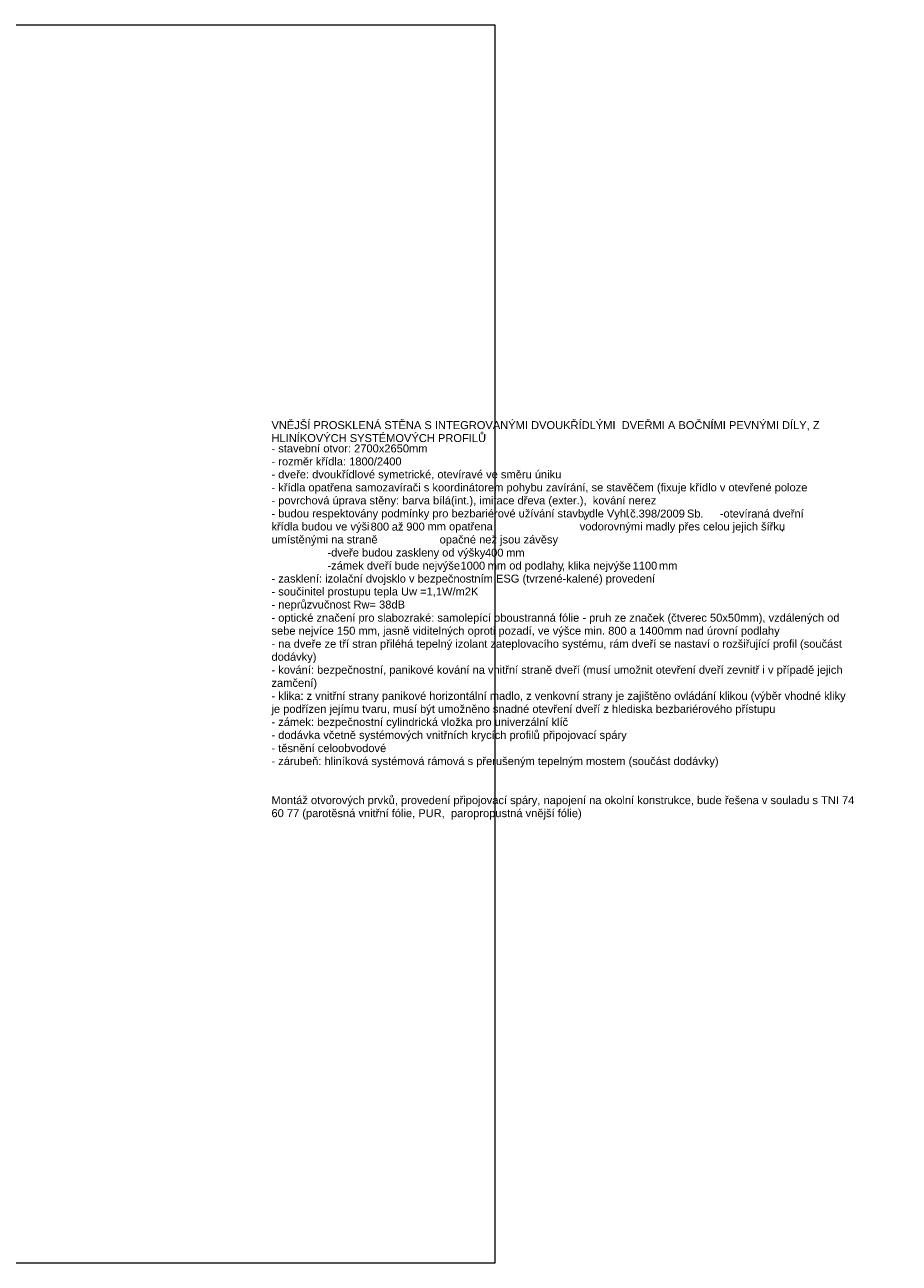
# Model space of a CAD drawing. Header units: millimetres. Extents: x 15381 to 191117, y -190522 to 367005.
# Tile 51 of 71: x 47250 to 67065, y 299449 to 327506. Entities that reach past the tile are written whole.
import ezdxf

# ---------------------------------------------------------------- set-up
doc = ezdxf.new("R2010")
doc.units = ezdxf.units.MM
doc.header["$MEASUREMENT"] = 0
doc.styles.add('GENEROVANÝ_STYL_1', font='txt')

msp = doc.modelspace()

# ---------------------------------------------------------------- linework, layer by layer
at = {"color": 30, "linetype": 'Continuous', "lineweight": 20, "true_color": 0xff6600, "flags": 128}
msp.add_lwpolyline([(17011.1, 327506.4), (57901.7, 327506.4), (57901.7, 299448.9), (17011.1, 299448.9)], close=True, dxfattribs=at)

# ---------------------------------------------------------------- texts
at = {"color": 7, "linetype": 'Continuous', "lineweight": 13, "char_height": 180, "attachment_point": 7, "style": 'GENEROVANÝ_STYL_1'}
for s, insert in [('\\A1;{\\pql;\\fArial|b0|i0|c238|p38;VNĚJŠÍ PROSKLENÁ STĚNA S INTEGROVANÝMI DVOUKŘÍDLÝMI  DVEŘMI A BOČNÍMI PEVNÝMI DÍLY, Z}', (52840.4, 318313.1)), ('\\A1;{\\pql;\\fArial|b0|i0|c238|p38;HLINÍKOVÝCH SYSTÉMOVÝCH PROFILŮ}', (52840.4, 318049.9)), ('\\A1;{\\pql;\\fArial|b0|i0|c238|p38;- stavební otvor: 2700x2650mm}', (52840.4, 317816.3)), ('\\A1;{\\pql;\\fArial|b0|i0|c238|p38;- rozměr křídla: 1800/2400}', (52840.4, 317521.1)), ('\\A1;{\\pql;\\fArial|b0|i0|c238|p38;- dveře: dvoukřídlové symetrické, otevíravé ve směru úniku}', (52840.4, 317177)), ('\\A1;{\\pql;\\fArial|b0|i0|c238|p38;- křídla opatřena samozavírači s koordinátorem pohybu zavírání, se stavěčem (fixuje křídlo v otevřené poloze}', (52840.4, 316881.6)), ('\\A1;{\\pql;\\fArial|b0|i0|c238|p38;- povrchová úprava stěny: barva bílá(int.), imitace dřeva (exter.),  kování nerez}', (52840.4, 316586.4)), ('\\A1;{\\pql;\\fArial|b0|i0|c238|p38;budou respektovány podmínky pro bezbariérové užívání stavby}', (52991.8, 316291.2)), ('\\A1;{\\pql;\\fArial|b0|i0|c238|p38;č}', (60966.9, 316340.2)), ('\\A1;{\\pql;\\fArial|b0|i0|c238|p38;398/2009}', (61159.5, 316340)), ('\\A1;{\\pql;\\fArial|b0|i0|c238|p38; Sb}', (62184.8, 316340.1)), ('\\A1;{\\pql;\\fArial|b0|i0|c238|p38;otevíraná dveřní}', (63082.7, 316340.2)), ('\\A1;{\\pql;\\fArial|b0|i0|c238|p38;- }', (52840.4, 316343.1)), ('\\A1;{\\pql;\\fArial|b0|i0|c238|p38;křídla budou ve výši }', (52840.4, 315996)), ('\\A1;{\\pql;\\fArial|b0|i0|c238|p38;800}', (55086.8, 316044.9)), ('\\A1;{\\pql;\\fArial|b0|i0|c238|p38; až }', (55496.6, 316045)), ('\\A1;{\\pql;\\fArial|b0|i0|c238|p38;900}', (55894.8, 316044.9)), ('\\A1;{\\pql;\\fArial|b0|i0|c238|p38; mm opatřena }', (56304.6, 315998.8)), ('\\A1;{\\pql;\\fArial|b0|i0|c238|p38;vodorovnými madly přes celou jejich šířku}', (59825.4, 315996)), ('\\A1;{\\pql;\\fArial|b0|i0|c238|p38;, }', (59897.2, 316308.2)), ('\\A1;{\\pql;\\fArial|b0|i0|c238|p38;dle Vyhl}', (60035.4, 316291.2)), ('\\A1;{\\pql;\\fArial|b0|i0|c238|p38;.}', (60897.8, 316343.1)), ('\\A1;{\\pql;\\fArial|b0|i0|c238|p38;.}', (61090.4, 316343.1)), ('\\A1;{\\pql;\\fArial|b0|i0|c238|p38;.   }', (62555, 316343.1)), ('\\A1;{\\pql;\\fArial|b0|i0|c238|p38;^I}', (62831.5, 316343.1)), ('\\A1;{\\pql;\\fArial|b0|i0|c238|p38;-}', (63000.4, 316343.1)), ('\\A1;{\\pql;\\fArial|b0|i0|c238|p38;^I}', (57894.4, 316047.8)), ('\\A1;{\\pql;\\fArial|b0|i0|c238|p38;^I}', (57920.4, 316047.8)), ('\\A1;{\\pql;\\fArial|b0|i0|c238|p38;^I}', (58555.4, 316047.8)), ('\\A1;{\\pql;\\fArial|b0|i0|c238|p38;^I}', (59190.4, 316047.8)), ('\\A1;{\\pql;\\fArial|b0|i0|c238|p38;,}', (64380.7, 316012.9)), ('\\A1;{\\pql;\\fArial|b0|i0|c238|p38;umístěnými na straně }', (52840.4, 315700.8)), ('\\A1;{\\pql;\\fArial|b0|i0|c238|p38;^I}', (55266.2, 315752.6)), ('\\A1;{\\pql;\\fArial|b0|i0|c238|p38;^I}', (55380.4, 315752.6)), ('\\A1;{\\pql;\\fArial|b0|i0|c238|p38;^I}', (56015.4, 315752.6)), ('\\A1;{\\pql;\\fArial|b0|i0|c238|p38;opačné než jsou závěsy}', (56650.4, 315700.8)), ('\\A1;{\\pql;\\fArial|b0|i0|c238|p38;^I}', (52840.4, 315457.4)), ('\\A1;{\\pql;\\fArial|b0|i0|c238|p38;^I}', (53475.4, 315457.4)), ('\\A1;{\\pql;\\fArial|b0|i0|c238|p38;-}', (54110.4, 315457.4)), ('\\A1;{\\pql;\\fArial|b0|i0|c238|p38;dveře budou zaskleny od výšky }', (54192.7, 315405.5)), ('\\A1;{\\pql;\\fArial|b0|i0|c238|p38;400}', (57678.3, 315454.4)), ('\\A1;{\\pql;\\fArial|b0|i0|c238|p38; mm}', (58088.1, 315457.4)), ('\\A1;{\\pql;\\fArial|b0|i0|c238|p38;^I}', (52840.4, 315162.1)), ('\\A1;{\\pql;\\fArial|b0|i0|c238|p38;^I}', (53475.4, 315162.1)), ('\\A1;{\\pql;\\fArial|b0|i0|c238|p38;-}', (54110.4, 315162.1)), ('\\A1;{\\pql;\\fArial|b0|i0|c238|p38;zámek dveří bude nejvýše }', (54192.7, 315110.3)), ('\\A1;{\\pql;\\fArial|b0|i0|c238|p38;1000}', (57123.7, 315159.2)), ('\\A1;{\\pql;\\fArial|b0|i0|c238|p38; mm od podlahy}', (57670.1, 315110.3)), ('\\A1;{\\pql;\\fArial|b0|i0|c238|p38;, }', (59419.5, 315127.2)), ('\\A1;{\\pql;\\fArial|b0|i0|c238|p38;klika nejvýše }', (59557.7, 315110.3)), ('\\A1;{\\pql;\\fArial|b0|i0|c238|p38;1100}', (61022.4, 315159.2)), ('\\A1;{\\pql;\\fArial|b0|i0|c238|p38; mm}', (61550.7, 315162.1)), ('\\A1;{\\pql;\\fArial|b0|i0|c238|p38;- zasklení: izolační dvojsklo v bezpečnostním ESG (tvrzené-kalené) provedení}', (52840.4, 314814.9)), ('\\A1;{\\pql;\\fArial|b0|i0|c238|p38;- součinitel prostupu tepla Uw =1,1W/m2K}', (52840.4, 314522.6)), ('\\A1;{\\pql;\\fArial|b0|i0|c238|p38;- neprůzvučnost Rw= 38dB}', (52840.4, 314227.4)), ('\\A1;{\\pql;\\fArial|b0|i0|c238|p38;- optické značení pro slabozraké: samolepící oboustranná fólie - pruh ze značek (čtverec 50x50mm), vzdálených od}', (52840.4, 313929.2)), ('\\A1;{\\pql;\\fArial|b0|i0|c238|p38;sebe nejvíce 150 mm, jasně viditelných oproti pozadí, ve výšce min. 800 a 1400mm nad úrovní podlahy}', (52840.4, 313634.1)), ('\\A1;{\\pql;\\fArial|b0|i0|c238|p38;- na dveře ze tří stran přiléhá tepelný izolant zateplovacího systému, rám dveří se nastaví o rozšiřující profil (součást}', (52840.4, 313338.7)), ('\\A1;{\\pql;\\fArial|b0|i0|c238|p38;dodávky)}', (52840.4, 313043.5)), ('\\A1;{\\pql;\\fArial|b0|i0|c238|p38;- kování: bezpečnostní, panikové kování na vnitřní straně dveří (musí umožnit otevření dveří zevnitř i v případě jejich}', (52840.4, 312748.2)), ('\\A1;{\\pql;\\fArial|b0|i0|c238|p38;zamčení)}', (52840.4, 312453)), ('\\A1;{\\pql;\\fArial|b0|i0|c238|p38;- klika: z vnitřní strany panikové horizontální madlo, z venkovní strany je zajištěno ovládání klikou (výběr vhodné kliky}', (52840.4, 312157.7)), ('\\A1;{\\pql;\\fArial|b0|i0|c238|p38;je podřízen jejímu tvaru, musí být umožněno snadné otevření dveří z hlediska bezbariérového přístupu}', (52840.4, 311862.6)), ('\\A1;{\\pql;\\fArial|b0|i0|c238|p38;- zámek: bezpečnostní cylindrická vložka pro univerzální klíč}', (52840.4, 311567.4)), ('\\A1;{\\pql;\\fArial|b0|i0|c238|p38;- dodávka včetně systémových vnitřních krycích profilů připojovací spáry}', (52840.4, 311272.1)), ('\\A1;{\\pql;\\fArial|b0|i0|c238|p38;- těsnění celoobvodové}', (52840.4, 311025.9)), ('\\A1;{\\pql;\\fArial|b0|i0|c238|p38;- zárubeň: hliníková systémová rámová s přerušeným tepelným mostem (součást dodávky)}', (52840.4, 310681.5)), ('\\A1;{\\pql;\\fArial|b0|i0|c238|p38;Montáž otvorových prvků, provedení připojovací spáry, napojení na okolní konstrukce, bude řešena v souladu s TNI 74}', (52840.4, 309795.9)), ('\\A1;{\\pql;\\fArial|b0|i0|c238|p38;60 77 (parotěsná vnitřní fólie, PUR,  paropropustná vnější fólie)}', (52840.4, 309500.5))]:
    msp.add_mtext(s, dxfattribs=dict(at, insert=insert))

doc.saveas('drawing.dxf')
